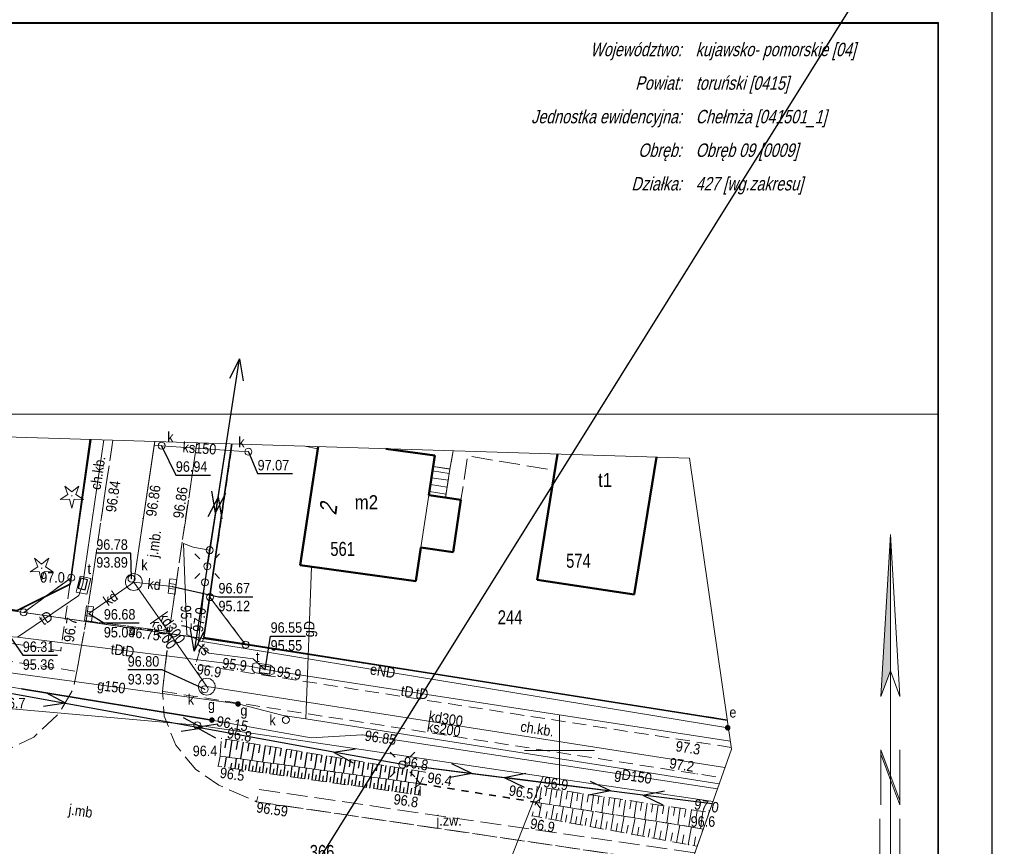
# Model space of a CAD drawing. Header units: metres. Extents: x 6539540 to 6543249, y 5894370 to 5895874.
# Tile 80 of 91: x 6542276 to 6542347, y 5895242 to 5895301. Entities that reach past the tile are written whole.
import ezdxf
from ezdxf.enums import TextEntityAlignment as Align

# ---------------------------------------------------------------- set-up
doc = ezdxf.new("R2010")
doc.units = ezdxf.units.M
for name, pattern in [('1.0_0.5', [1.5, 1, -0.5]), ('1.5_0.5', [2, 1.5, -0.5]), ('219-500', [0]), ('egug-500', [1, 0.5, -0.5]), ('otkz_500', [1, 0.5, -0.5]), ('suep_nn_500', [0]), ('supp_500', [1, 0.5, -0.5])]:
    doc.linetypes.add(name, pattern=pattern)
for name, color, linetype in [('000 Inne (niezydentyfikowane)', 7, 'Continuous'), ('202-punkt graniczny', 7, 'Continuous'), ('203-punkt graniczny', 7, 'Continuous'), ('211-numer działki ewidencyjnej', 7, 'Continuous'), ('218-kontur użytku gruntowego', 7, 'Continuous'), ('219-działka ewidencyjna', 7, 'Continuous'), ('238-Punkt adresowy budynku', 7, 'Continuous'), ('312-budynek ewidencyjny', 7, 'Continuous'), ('312-oznaczenie budynku ewidencyjnego', 7, 'Continuous'), ('312-oznaczenie budynku ewidencyjnego-Atr117', 7, 'Continuous'), ('352-schody', 7, 'Continuous'), ('chodnik', 7, 'Continuous'), ('chodnik-Atr17', 7, 'Continuous'), ('drzewo iglaste', 7, 'Continuous'), ('elektroenergetyczne urządzenie techniczne', 7, 'Continuous'), ('elektroenergetyczne urządzenie techniczne-Atr17', 7, 'Continuous'), ('inny rodzaj bloku', 7, 'Continuous'), ('jezdnia', 7, 'Continuous'), ('jezdnia-Atr17', 7, 'Continuous'), ('komora podziemna', 7, 'Continuous'), ('kratka ściekowa', 7, 'Continuous'), ('latarnia', 7, 'Continuous'), ('obszar utwardzony', 7, 'Continuous'), ('obudowa ochronna przewodu', 7, 'Continuous'), ('ogrodzenie trwałe', 7, 'Continuous'), ('pikieta naturalna', 7, 'Continuous'), ('pikieta naturalna-Atr2', 7, 'Continuous'), ('pikieta sztuczna', 7, 'Continuous'), ('pikieta sztuczna-Atr2', 7, 'Continuous'), ('przepust', 7, 'Continuous'), ('przewód elektroenergetyczny niskiego napięcia', 7, 'Continuous'), ('przewód elektroenergetyczny podziemny', 7, 'Continuous'), ('przewód elektroenergetyczny podziemny-Atr1', 7, 'Continuous'), ('przewód gazowy', 7, 'Continuous'), ('przewód gazowy-Atr1', 7, 'Continuous'), ('przewód kanalizacyjny', 7, 'Continuous'), ('przewód kanalizacyjny-Atr1', 7, 'Continuous'), ('przewód telekomunikacyjny podziemny', 7, 'Continuous'), ('przewód telekomunikacyjny podziemny-Atr1', 7, 'Continuous'), ('przewód wodociągowy', 7, 'Continuous'), ('Ramki i opis wydruku', 7, 'Continuous'), ('rzędna', 7, 'Continuous'), ('rzędna-Atr2', 7, 'Continuous'), ('rzędna-Atr3', 7, 'Continuous'), ('skarpa nieumocniona', 7, 'Continuous'), ('studnia kanalizacyjna', 7, 'Continuous'), ('studnia kanalizacyjna-Atr17', 7, 'Continuous'), ('słup przewodów napowietrznych', 7, 'Continuous'), ('Wstawianie ramki sekcyjnej z opisem', 7, 'Continuous'), ('właz do komory lub kanału - okrągły', 7, 'Continuous'), ('właz do komory lub kanału - okrągły-Atr17', 7, 'Continuous'), ('właz do komory lub kanału - prostokątny', 7, 'Continuous'), ('właz do komory lub kanału - prostokątny-Atr17', 7, 'Continuous'), ('zasuwa lub zawór', 7, 'Continuous'), ('zasuwa lub zawór-Atr17', 7, 'Continuous'), ('Znak północy', 7, 'Continuous')]:
    doc.layers.add(name, color=color, linetype=linetype)
doc.layers.add('_dr opis', color=7, linetype='Continuous', lineweight=25)
doc.layers.add('D-OPIS', color=4, linetype='Continuous', lineweight=20)
doc.linetypes.add('902-500', pattern='A,3.75,0,[1,ksztalty.shx,S=0.5,R=0,X=0,Y=0],3.75', length=7.5)

# ---------------------------------------------------------------- blocks, each defined once
blk = doc.blocks.new('203')
at = {"linetype": 'Continuous', "lineweight": 0}
h = blk.add_hatch(color=0, dxfattribs=at)
edge = h.paths.add_edge_path()
edge.add_arc((0, 0), 0.045, 0, 360)
blk = doc.blocks.new('202')
at = {"color": 0, "linetype": 'Continuous', "lineweight": 0}
blk.add_circle((0, 0), 0.25, dxfattribs=at)
blk = doc.blocks.new('SM05')
at = {"color": 0, "linetype": 'Continuous', "lineweight": 13}
blk.add_circle((0, 0), 0.25, dxfattribs=at)
blk = doc.blocks.new('US22')
at = {"color": 0, "linetype": 'Continuous', "lineweight": 13}
blk.add_circle((0, 0), 0.25, dxfattribs=at)
blk = doc.blocks.new('SUPWP')
at = {"color": 0, "linetype": 'Continuous'}
blk.add_lwpolyline([(-0.375, -0.25), (0.375, -0.25), (0.375, 0.25), (-0.375, 0.25)], close=True, dxfattribs=at)
blk = doc.blocks.new('SUEP1')
at = {"color": 0, "linetype": 'Continuous'}
for p, q in [((0, 0), (5, 0)), ((5, 0), (3.5, 0.5)), ((5, 0), (3.5, -0.5)), ((5, 0), (15, 0)), ((15, 0), (13.5, 0.5)), ((15, 0), (13.5, -0.5))]:
    blk.add_line(p, q, dxfattribs=at)
blk = doc.blocks.new('PW01')
at = {"linetype": 'Continuous', "lineweight": 13}
h = blk.add_hatch(color=0, dxfattribs=at)
edge = h.paths.add_edge_path()
edge.add_arc((0, 0), 0.045, 0, 360)
blk = doc.blocks.new('SM01')
at = {"color": 0, "linetype": 'Continuous', "lineweight": 13}
for p, q in [((-0.53, 0.531), (-0.883, 0.884)), ((0.531, 0.531), (0.884, 0.884)), ((-0.53, -0.53), (-0.883, -0.883)), ((0.531, -0.53), (0.884, -0.883))]:
    blk.add_line(p, q, dxfattribs=at)
blk.add_circle((0, 0), 0.25, dxfattribs=at)
blk = doc.blocks.new('US25')
at = {"linetype": 'Continuous', "lineweight": 0}
h = blk.add_hatch(color=0, dxfattribs=at)
edge = h.paths.add_edge_path()
edge.add_arc((0, 0), 0.2, 0, 360)
blk = doc.blocks.new('US05')
at = {"color": 0, "linetype": 'Continuous', "lineweight": 13}
for p, q in [((-0.525, -0.25), (-0.525, 0.25)), ((-0.525, 0.25), (-0.175, 0.25)), ((-0.175, -0.25), (-0.175, 0.25)), ((-0.175, 0.25), (0.175, 0.25)), ((0.175, -0.25), (0.175, 0.25)), ((0.175, 0.25), (0.525, 0.25)), ((0.525, -0.25), (0.525, 0.25)), ((-0.525, -0.25), (-0.175, -0.25)), ((-0.175, -0.25), (0.175, -0.25)), ((0.175, -0.25), (0.525, -0.25))]:
    blk.add_line(p, q, dxfattribs=at)
blk = doc.blocks.new('US15')
at = {"color": 0, "linetype": 'Continuous', "lineweight": 13}
blk.add_circle((0, 0), 0.25, dxfattribs=at)
blk = doc.blocks.new('IB05')
at = {"color": 0, "linetype": 'Continuous', "lineweight": 13}
for q in [(0.354, 0.354), (0.354, -0.354)]:
    blk.add_line((0, 0), q, dxfattribs=at)
blk = doc.blocks.new('OP011')
at = {"linetype": 'Continuous', "lineweight": 13}
h = blk.add_hatch(color=0, dxfattribs=at)
edge = h.paths.add_edge_path()
edge.add_arc((0, 0), 0.05, 0, 360)
at = {"color": 0, "linetype": 'Continuous', "lineweight": 13}
for p, q in [((-0.283, 0.093), (-0.512, 0.706)), ((-0.512, 0.706), (0, 0.299)), ((0, 0.299), (0.512, 0.706)), ((0.512, 0.706), (0.283, 0.093)), ((-0.828, -0.268), (-0.283, 0.093)), ((0.283, 0.093), (0.828, -0.268)), ((-0.175, -0.24), (-0.828, -0.268)), ((0, -0.87), (-0.175, -0.24)), ((0.175, -0.24), (0, -0.87)), ((0.828, -0.268), (0.175, -0.24))]:
    blk.add_line(p, q, dxfattribs=at)
blk = doc.blocks.new('W_POL')
at = {"color": 0, "linetype": 'Continuous', "lineweight": 0}
for p, q in [((0, 13.393), (-0.67, 1.818)), ((0, 13.393), (0, -3.92)), ((0, 13.393), (0.668, 1.818)), ((-0.67, 1.818), (0, 3.636)), ((0.668, 1.818), (0, 3.636)), ((-0.67, -2.007), (-0.67, -5.929)), ((-0.67, -2.007), (0.669, -5.621)), ((0.669, -2.007), (0.669, -5.929)), ((-0.67, -2.314), (0.67, -5.929)), ((0, -3.92), (0, -4.59)), ((0, -4.59), (0, -10.676)), ((-0.755, -6.94), (-0.755, -13.393)), ((0.671, -6.94), (0.671, -13.393))]:
    blk.add_line(p, q, dxfattribs=at)
at = {"color": 0, "linetype": 'Continuous', "lineweight": 0, "extrusion": (0, 0, -1)}
for points in [[(0, 13.393), (0, 3.636), (0.67, 1.818)], [(0, -3.814), (0, -4.122), (0.67, -2.007), (0.67, -2.314)]]:
    blk.add_solid(points, dxfattribs=at)
blk = doc.blocks.new('NOWA MAPA')
at = {"layer": '000 Inne (niezydentyfikowane)', "color": 7, "linetype": 'Continuous', "lineweight": 13}
for p, q in [((176.55, 237.31), (176.39, 236.21)), ((176.92, 237.26), (176.84, 236.71)), ((177.29, 237.2), (177.12, 236.1)), ((177.66, 237.15), (177.58, 236.59)), ((178.03, 237.09), (177.87, 235.98)), ((178.4, 237.04), (178.32, 236.48)), ((178.78, 236.98), (178.61, 235.86)), ((179.15, 236.92), (179.07, 236.36)), ((179.53, 236.87), (179.36, 235.74)), ((179.9, 236.81), (179.82, 236.25)), ((180.28, 236.76), (180.11, 235.62)), ((180.66, 236.7), (180.58, 236.13)), ((176.36, 235.19), (176.55, 236.19)), ((177.23, 235.03), (177.42, 236.05)), ((181.04, 236.64), (180.87, 235.5)), ((181.42, 236.59), (181.34, 236.01)), ((181.8, 236.53), (181.63, 235.38)), ((182.19, 236.47), (182.1, 235.9)), ((182.57, 236.41), (182.4, 235.26)), ((182.96, 236.36), (182.87, 235.78)), ((183.34, 236.3), (183.17, 235.14)), ((183.73, 236.24), (183.64, 235.66)), ((184.12, 236.18), (183.95, 235.02)), ((184.51, 236.12), (184.42, 235.54)), ((184.9, 236.07), (184.73, 234.89)), ((185.29, 236.01), (185.2, 235.42)), ((176.86, 235.1), (176.95, 235.6)), ((177.58, 234.97), (177.68, 235.48)), ((177.93, 234.9), (178.12, 235.94)), ((178.27, 234.84), (178.37, 235.36)), ((178.62, 234.77), (178.81, 235.83)), ((179.32, 234.65), (179.52, 235.72)), ((180.04, 234.51), (180.24, 235.6)), ((180.77, 234.38), (180.97, 235.49)), ((181.51, 234.24), (181.71, 235.37)), ((185.69, 235.95), (185.51, 234.77)), ((186.08, 235.89), (185.99, 235.3)), ((186.48, 235.83), (186.3, 234.65)), ((186.87, 235.77), (186.78, 235.18)), ((187.27, 235.71), (187.1, 234.52)), ((187.68, 235.65), (187.59, 235.05)), ((188.1, 235.6), (187.92, 234.36)), ((188.52, 235.54), (188.501, 235.401)), ((178.97, 234.71), (179.07, 235.24)), ((179.68, 234.58), (179.78, 235.12)), ((180.4, 234.45), (180.5, 235)), ((181.14, 234.31), (181.24, 234.87)), ((181.88, 234.18), (181.99, 234.74)), ((182.26, 234.11), (182.47, 235.25)), ((182.64, 234.04), (182.75, 234.61)), ((183.02, 233.97), (183.24, 235.13)), ((183.8, 233.82), (184.02, 235.01)), ((184.59, 233.68), (184.81, 234.88)), ((185.39, 233.53), (185.62, 234.75)), ((186.21, 233.38), (186.44, 234.62)), ((183.41, 233.89), (183.52, 234.48)), ((184.19, 233.75), (184.3, 234.35)), ((184.99, 233.6), (185.1, 234.21)), ((185.8, 233.46), (185.91, 234.07)), ((186.62, 233.3), (186.74, 233.93)), ((187.04, 233.23), (187.27, 234.49)), ((188.047, 234.119), (188.08, 234.32)), ((187.46, 233.16), (187.56, 233.78))]:
    blk.add_line(p, q, dxfattribs=at)
at = {"layer": '000 Inne (niezydentyfikowane)', "color": 7, "linetype": 'Continuous', "lineweight": 25, "flags": 128}
for points in [[(153.99, 240.76), (153.89, 240.14)], [(154.4, 240.7), (154.2, 239.46)], [(154.81, 240.63), (154.71, 240.02)], [(155.21, 240.56), (155.01, 239.35)], [(155.61, 240.5), (155.51, 239.9)], [(156.01, 240.43), (155.81, 239.24)], [(156.4, 240.37), (156.3, 239.78)], [(156.79, 240.3), (156.59, 239.13)], [(157.17, 240.24), (157.07, 239.66)], [(153.9, 238.76), (154.01, 239.49)], [(157.55, 240.17), (157.36, 239.03)], [(157.93, 240.11), (157.84, 239.54)], [(158.3, 240.05), (158.12, 238.92)], [(158.67, 239.99), (158.58, 239.43)], [(159.04, 239.93), (158.86, 238.82)], [(159.41, 239.87), (159.32, 239.32)], [(159.77, 239.81), (159.59, 238.72)], [(160.12, 239.75), (160.04, 239.21)], [(160.48, 239.69), (160.3, 238.62)], [(160.83, 239.63), (160.74, 239.1)], [(161.18, 239.57), (161, 238.52)], [(161.52, 239.51), (161.44, 239)], [(154.33, 238.7), (154.39, 239.06)], [(154.63, 238.66), (154.73, 239.39)], [(154.88, 238.62), (154.93, 238.99)], [(155.13, 238.58), (155.23, 239.32)], [(155.38, 238.55), (155.43, 238.92)], [(155.62, 238.51), (155.73, 239.25)], [(155.87, 238.48), (155.93, 238.85)], [(156.12, 238.44), (156.23, 239.18)], [(156.62, 238.37), (156.72, 239.11)], [(157.11, 238.3), (157.22, 239.05)], [(157.61, 238.23), (157.72, 238.98)], [(158.11, 238.15), (158.22, 238.91)], [(158.62, 238.08), (158.72, 238.84)], [(161.86, 239.46), (161.69, 238.43)], [(162.2, 239.4), (162.12, 238.89)], [(162.54, 239.35), (162.37, 238.34)], [(162.87, 239.29), (162.79, 238.79)], [(163.2, 239.24), (163.04, 238.24)], [(163.53, 239.18), (163.44, 238.69)], [(163.85, 239.13), (163.69, 238.15)], [(164.17, 239.07), (164.09, 238.59)], [(164.49, 239.02), (164.33, 238.07)], [(164.8, 238.97), (164.72, 238.5)], [(165.11, 238.92), (164.96, 237.98)], [(165.42, 238.87), (165.34, 238.4)], [(165.73, 238.82), (165.58, 237.89)], [(156.37, 238.4), (156.42, 238.78)], [(156.86, 238.33), (156.92, 238.71)], [(157.36, 238.26), (157.42, 238.64)], [(157.86, 238.19), (157.92, 238.57)], [(158.36, 238.12), (158.42, 238.5)], [(158.87, 238.04), (158.92, 238.42)], [(159.12, 238.01), (159.23, 238.77)], [(159.37, 237.97), (159.43, 238.35)], [(159.63, 237.94), (159.74, 238.7)], [(159.88, 237.9), (159.94, 238.28)], [(160.14, 237.86), (160.25, 238.63)], [(160.39, 237.83), (160.45, 238.21)], [(160.65, 237.79), (160.76, 238.56)], [(160.9, 237.75), (160.96, 238.14)], [(161.16, 237.72), (161.27, 238.49)], [(161.68, 237.64), (161.79, 238.42)], [(162.19, 237.57), (162.31, 238.35)], [(162.71, 237.49), (162.83, 238.27)], [(163.23, 237.42), (163.35, 238.2)], [(163.76, 237.34), (163.87, 238.13)], [(166.03, 238.77), (165.96, 238.31)], [(166.33, 238.72), (166.18, 237.81)], [(166.63, 238.67), (166.56, 238.22)], [(166.94, 238.61), (166.79, 237.73)], [(167.27, 238.56), (167.2, 238.12)], [(167.74, 238.48), (167.59, 237.62)], [(161.42, 237.68), (161.47, 238.07)], [(161.93, 237.6), (161.99, 237.99)], [(162.45, 237.53), (162.51, 237.92)], [(162.97, 237.45), (163.03, 237.85)], [(163.5, 237.38), (163.55, 237.77)], [(164.02, 237.3), (164.08, 237.7)], [(164.28, 237.27), (164.4, 238.06)], [(164.55, 237.23), (164.6, 237.62)], [(164.81, 237.19), (164.92, 237.98)], [(165.08, 237.15), (165.13, 237.55)], [(165.34, 237.11), (165.45, 237.91)], [(165.61, 237.08), (165.66, 237.48)], [(165.87, 237.04), (165.99, 237.84)], [(166.14, 237), (166.2, 237.4)], [(166.41, 236.96), (166.52, 237.76)], [(166.94, 236.88), (167.06, 237.69)], [(167.48, 236.81), (167.6, 237.62)], [(166.67, 236.92), (166.73, 237.32)], [(167.21, 236.84), (167.27, 237.25)], [(167.75, 236.77), (167.81, 237.15)]]:
    blk.add_lwpolyline(points, dxfattribs=at)
at = {"layer": '218-kontur użytku gruntowego', "color": 3, "linetype": 'egug-500', "lineweight": 18, "flags": 128}
for points in [[(142.91, 252.31), (144.342, 262.191)], [(144.342, 262.191), (142.91, 252.31)], [(154.427, 261.878), (152.83, 250.92)], [(152.83, 250.92), (154.427, 261.878)], [(121.73, 252.42), (139.51, 249.83)], [(139.51, 249.83), (121.73, 252.42)], [(139.51, 249.83), (142.91, 252.31)], [(142.91, 252.31), (139.51, 249.83)], [(152.83, 250.92), (155.38, 247.52)], [(155.38, 247.52), (152.83, 250.92)], [(139.51, 249.83), (155.38, 247.52)], [(155.38, 247.52), (139.51, 249.83)], [(155.38, 247.52), (189.836, 242.148)], [(189.836, 242.148), (155.38, 247.52)]]:
    blk.add_lwpolyline(points, dxfattribs=at)
at = {"layer": '219-działka ewidencyjna', "color": 7, "linetype": '219-500', "lineweight": 18, "flags": 128}
for points in [[(144.342, 262.191), (142.91, 252.31)], [(154.427, 261.878), (152.83, 250.92)], [(139.51, 249.83), (121.73, 252.42)], [(142.91, 252.31), (139.51, 249.83)], [(155.38, 247.52), (152.83, 250.92)], [(155.38, 247.52), (139.51, 249.83)], [(189.836, 242.148), (155.38, 247.52)], [(151.92, 241.76), (135.94, 243.17)], [(176.66, 238.1), (151.92, 241.76)], [(176.66, 238.1), (171.59, 225.2)], [(188.82, 236.306), (176.66, 238.1)]]:
    blk.add_lwpolyline(points, dxfattribs=at)
at = {"layer": '312-budynek ewidencyjny', "color": 7, "linetype": 'Continuous', "lineweight": 50, "flags": 128}
for points in [[(159.29, 253.21), (160.563, 261.687)], [(165.424, 261.536), (168.92, 261.05)], [(168.92, 261.05), (168.49, 258.22)], [(176.23, 252.16), (177.705, 261.154)], [(184.765, 260.934), (183.17, 251.11)], [(168.49, 258.22), (170.79, 257.87)], [(170.79, 257.87), (170.23, 254.13)], [(167.92, 254.48), (167.56, 252.06)], [(170.23, 254.13), (167.92, 254.48)], [(167.56, 252.06), (159.29, 253.21)], [(183.17, 251.11), (176.23, 252.16)]]:
    blk.add_lwpolyline(points, dxfattribs=at)
at = {"layer": '352-schody', "color": 7, "linetype": 'Continuous', "lineweight": 18, "flags": 128}
blk.add_lwpolyline([(168.8, 260.25), (170, 260.08), (169.68, 258.04), (168.49, 258.22)], close=True, dxfattribs=at)
blk.add_lwpolyline([(168.8, 260.25), (170, 260.08), (169.68, 258.04), (168.49, 258.22)], close=True, dxfattribs=at)
for points in [[(169.951, 259.769), (168.755, 259.956)], [(169.874, 259.275), (168.68, 259.462)], [(169.796, 258.781), (168.604, 258.968)], [(169.719, 258.287), (168.529, 258.474)]]:
    blk.add_lwpolyline(points, dxfattribs=at)
at = {"layer": 'chodnik', "color": 7, "linetype": '1.0_0.5', "lineweight": 18, "flags": 128}
for points in [[(116.95, 249.451), (143.3, 245.62), (143.97, 249.23), (145.11, 256.93), (145.883, 262.143)], [(144.271, 262.194), (142.82, 251.85), (142.16, 247.08), (117.53, 250.71), (117.683, 252.158)], [(151.895, 261.956), (151.07, 256.38), (149.91, 248.46), (149.43, 244.18), (187.69, 238.28), (189.423, 238.01)], [(190.121, 240.169), (187.97, 240.51), (151.8, 246.1), (152.39, 248.03), (154.386, 261.879)], [(160.407, 261.692), (160.56, 261.67), (160.563, 261.687)], [(165.424, 261.536), (168.92, 261.05), (168.82, 260.25), (170, 260.08), (170.222, 261.386)]]:
    blk.add_lwpolyline(points, dxfattribs=at)
at = {"layer": 'inny rodzaj bloku', "color": 7, "linetype": 'Continuous', "lineweight": 18, "flags": 128}
blk.add_lwpolyline([(167.92, 254.48), (168.49, 258.22), (170.79, 257.87), (170.23, 254.13)], close=True, dxfattribs=at)
at = {"layer": 'jezdnia', "color": 7, "linetype": '1.5_0.5', "lineweight": 18, "flags": 128}
for points in [[(145.883, 262.143), (145.11, 256.93), (143.97, 249.23), (147, 248.84), (149.91, 248.46), (151.07, 256.38)], [(151.07, 256.38), (151.895, 261.956)], [(187.204, 231.733), (156.17, 236.29), (153.47, 237.47), (151.81, 238.6), (150.38, 240.34), (149.56, 242.42), (149.43, 244.18), (149.91, 248.46), (143.97, 249.23), (143.3, 245.62), (143.07, 244.38), (142.02, 242.6), (140.22, 240.9), (137.95, 239.84), (133.95, 239.55), (115.026, 242.345)], [(187.521, 232.631), (156.35, 237.16), (156.17, 236.29), (187.204, 231.733)]]:
    blk.add_lwpolyline(points, dxfattribs=at)
at = {"layer": 'komora podziemna', "color": 30, "linetype": 'Continuous', "lineweight": 18, "flags": 128}
for points in [[(143.27, 251.28), (143.55, 252.41), (144.3, 252.26), (144.02, 251.13)], [(155.9, 246.15), (156.1, 246.23), (157.16, 246.06), (157.46, 245.82), (157.42, 245.47), (157.08, 245.31), (156.02, 245.53), (155.85, 245.75)]]:
    blk.add_lwpolyline(points, close=True, dxfattribs=at)
at = {"layer": 'komora podziemna', "color": 34, "linetype": 'Continuous', "lineweight": 18, "flags": 128}
for points in [[(146.86, 251.7), (146.81, 251.81), (146.78, 251.94), (146.78, 252.06), (146.81, 252.19), (146.86, 252.3), (146.93, 252.4), (147.03, 252.49), (147.14, 252.55), (147.26, 252.59), (147.38, 252.6), (147.5, 252.59), (147.62, 252.55), (147.73, 252.49), (147.83, 252.4), (147.9, 252.3), (147.95, 252.19), (147.98, 252.06), (147.98, 251.94), (147.95, 251.81), (147.9, 251.7), (147.83, 251.6), (147.73, 251.51), (147.62, 251.45), (147.5, 251.41), (147.38, 251.4), (147.26, 251.41), (147.14, 251.45), (147.03, 251.51), (146.93, 251.6)], [(152.08, 244.22), (152.03, 244.33), (152, 244.46), (152, 244.58), (152.03, 244.71), (152.08, 244.82), (152.15, 244.92), (152.25, 245.01), (152.36, 245.07), (152.48, 245.11), (152.6, 245.12), (152.72, 245.11), (152.84, 245.07), (152.95, 245.01), (153.05, 244.92), (153.12, 244.82), (153.17, 244.71), (153.2, 244.58), (153.2, 244.46), (153.17, 244.33), (153.12, 244.22), (153.05, 244.12), (152.95, 244.03), (152.84, 243.97), (152.72, 243.93), (152.6, 243.92), (152.48, 243.93), (152.36, 243.97), (152.25, 244.03), (152.15, 244.12)]]:
    blk.add_lwpolyline(points, close=True, dxfattribs=at)
at = {"layer": 'obszar utwardzony', "color": 7, "linetype": '1.5_0.5', "lineweight": 18, "flags": 128}
blk.add_lwpolyline([(170.222, 261.386), (170, 260.08), (169.68, 258.03), (170.79, 257.87), (171.27, 261.02), (177.51, 259.98), (177.703, 261.154)], dxfattribs=at)
at = {"layer": 'obudowa ochronna przewodu', "color": 7, "linetype": 'Continuous', "lineweight": 35, "flags": 128}
blk.add_lwpolyline([(139.36, 244.37), (152.97, 242.13)], dxfattribs=at)
at = {"layer": 'ogrodzenie trwałe', "color": 7, "linetype": '902-500', "lineweight": 35, "flags": 128}
for points in [[(117.901, 252.964), (121.69, 252.49), (139.03, 249.97), (142.82, 251.85), (144.271, 262.194)], [(154.386, 261.879), (152.39, 248.03)], [(152.39, 248.03), (189.84, 242.124)]]:
    blk.add_lwpolyline(points, dxfattribs=at)
at = {"layer": 'przepust', "color": 7, "linetype": 'otkz_500', "lineweight": 35, "flags": 128}
blk.add_lwpolyline([(167.86, 237.58), (176.15, 236.25)], dxfattribs=at)
at = {"layer": 'przewód elektroenergetyczny niskiego napięcia', "color": 1, "linetype": 'suep_nn_500', "lineweight": 18, "flags": 128}
for points in [[(152.64, 253.13), (154.001, 261.891)], [(166.6, 238.95), (137.57, 244.22)], [(188.759, 236.133), (166.6, 238.95)]]:
    blk.add_lwpolyline(points, dxfattribs=at)
at = {"layer": 'przewód elektroenergetyczny podziemny', "color": 1, "linetype": 'Continuous', "lineweight": 18, "flags": 128}
blk.add_lwpolyline([(189.919, 241.572), (189.87, 241.58), (152.16, 247.78), (151.18, 248.25), (150.93, 254.76), (151.64, 254.49), (152.81, 254.28), (152.64, 253.13)], dxfattribs=at)
at = {"layer": 'przewód gazowy', "color": 40, "linetype": 'Continuous', "lineweight": 18, "flags": 128}
for points in [[(159.68, 242.21), (160.09, 253.09)], [(116.582, 248.093), (120.55, 247.46), (139.36, 244.37), (152.97, 242.13), (160.07, 240.87), (163.72, 241.07), (189.144, 237.222)], [(189.264, 237.562), (159.68, 242.21), (158.07, 242.46), (154.84, 243.28), (138.4, 245.54), (136.71, 245.78)]]:
    blk.add_lwpolyline(points, dxfattribs=at)
at = {"layer": 'przewód kanalizacyjny', "color": 34, "linetype": 'Continuous', "lineweight": 18, "flags": 128}
for points in [[(148.889, 262.05), (148.85, 261.79), (147.38, 252), (152.6, 244.52), (189.676, 238.727)], [(148.893, 262.05), (147.38, 252), (152.6, 244.52), (189.676, 238.727)], [(155.58, 261.32), (149.37, 261.75), (148.85, 261.79)], [(144.17, 249.74), (147.38, 252)], [(147.38, 252), (150.15, 251.69)]]:
    blk.add_lwpolyline(points, dxfattribs=at)
at = {"layer": 'przewód telekomunikacyjny podziemny', "color": 30, "linetype": 'Continuous', "lineweight": 18, "flags": 128}
for points in [[(138.38, 248.1), (139.07, 248.05), (143.45, 251.04), (143.74, 251.86), (145.229, 262.164)], [(156.77, 245.73), (155.93, 246.5), (152.75, 246.92), (151.99, 247.54), (152.47, 251.98)], [(138.38, 248.1), (139.07, 248.05), (155.8, 245.96), (156.66, 245.77), (157.37, 245.66), (190.056, 240.623)], [(138.38, 248.1), (139.07, 248.05), (155.8, 245.96), (156.66, 245.77), (157.37, 245.66), (190.056, 240.623)]]:
    blk.add_lwpolyline(points, dxfattribs=at)
at = {"layer": 'przewód wodociągowy', "color": 5, "linetype": 'Continuous', "lineweight": 18, "flags": 128}
blk.add_lwpolyline([(160.54, 261.52), (159.608, 261.716)], dxfattribs=at)
at = {"layer": 'Ramki i opis wydruku', "color": 7, "linetype": 'Continuous', "lineweight": 13, "flags": 128}
for points in [[(-0.05, 264), (204.95, 264), (204.95, 292), (-0.05, 292)], [(0, 0.05), (204.9, 0.05), (204.9, 291.95), (0, 291.95)], [(-0.05, 0), (204.95, 0), (204.95, 264), (-0.05, 264)], [(187.14, 260.86), (190.14, 240.04), (107.02, 4.87), (25.14, 32.46), (88.95, 146.05), (120.6, 262.93)]]:
    blk.add_lwpolyline(points, close=True, dxfattribs=at)
at = {"layer": 'rzędna-Atr2', "color": 7, "flags": 128}
for points in [[(149.37, 261.75), (150.39, 259.65), (152.863, 259.65)], [(155.58, 261.32), (156.24, 259.75), (158.745, 259.75)], [(147.22, 252.24), (147.17, 254.07), (144.697, 254.07)], [(150.15, 251.69), (153.44, 250.95), (155.887, 250.95)], [(144.17, 249.74), (145.24, 249.08), (147.772, 249.08)], [(138.49, 248.15), (139.44, 246.77), (141.913, 246.77)], [(156.77, 245.73), (157.17, 248.14), (159.675, 248.14)], [(152.45, 244.33), (149.42, 245.72), (146.947, 245.72)]]:
    blk.add_lwpolyline(points, dxfattribs=at)
at = {"layer": 'skarpa nieumocniona', "color": 7, "linetype": '1.0_0.5', "lineweight": 18, "flags": 128}
for points in [[(168.23, 238.4), (153.66, 240.82), (153.56, 239.55), (167.86, 237.58)], [(168.23, 238.4), (153.66, 240.82), (153.56, 239.55), (167.86, 237.58)], [(153.56, 239.55), (153.41, 238.83), (167.87, 236.75), (167.86, 237.58)], [(153.56, 239.55), (153.41, 238.83), (167.87, 236.75), (167.86, 237.58)], [(187.29, 235.71), (188.55, 235.53), (188.12, 234.32), (187.22, 234.5), (176.15, 236.25), (176.23, 237.36)], [(187.29, 235.71), (188.55, 235.53), (188.12, 234.32), (187.22, 234.5), (176.15, 236.25), (176.23, 237.36)], [(187.22, 234.5), (188.12, 234.32), (187.69, 233.12), (187.08, 233.22), (175.87, 235.28), (176.15, 236.25)], [(187.22, 234.5), (188.12, 234.32), (187.69, 233.12), (187.08, 233.22), (175.87, 235.28), (176.15, 236.25)]]:
    blk.add_lwpolyline(points, close=True, dxfattribs=at)
at = {"layer": 'słup przewodów napowietrznych', "color": 7, "linetype": 'supp_500', "lineweight": 18, "flags": 128}
blk.add_lwpolyline([(152.81, 254.28), (152.47, 251.98)], dxfattribs=at)
at = {"layer": 'Wstawianie ramki sekcyjnej z opisem', "color": 7, "linetype": 'Continuous', "lineweight": 13, "flags": 128}
for points in [[(177.83, 237.46), (177.83, 242.46)], [(175.33, 239.96), (180.33, 239.96)]]:
    blk.add_lwpolyline(points, dxfattribs=at)
at = {"layer": '202-punkt graniczny', "color": 7, "linetype": 'Continuous', "lineweight": 18}
for p in [(142.91, 252.31), (152.83, 250.92), (139.51, 249.83), (155.38, 247.52), (151.92, 241.76)]:
    blk.add_blockref('202', p, dxfattribs=at)
at = {"layer": '203-punkt graniczny', "color": 7, "linetype": 'Continuous', "lineweight": 18}
blk.add_blockref('203', (176.66, 238.1), dxfattribs=at)
at = {"layer": 'drzewo iglaste', "color": 94, "linetype": 'Continuous', "lineweight": 18}
for p in [(142.95, 258.16), (140.79, 252.99)]:
    blk.add_blockref('OP011', p, dxfattribs=at)
at = {"layer": 'elektroenergetyczne urządzenie techniczne', "color": 1, "linetype": 'Continuous', "lineweight": 18, "rotation": 350.575}
blk.add_blockref('US25', (189.87, 241.58), dxfattribs=at)
at = {"layer": 'kratka ściekowa', "color": 34, "linetype": 'Continuous', "lineweight": 18}
for p, rotation in [((150.15, 251.69), 83.271), ((144.17, 249.74), 82.24600000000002)]:
    blk.add_blockref('US05', p, dxfattribs=dict(at, rotation=rotation))
at = {"layer": 'latarnia', "color": 7, "linetype": 'Continuous', "lineweight": 18}
for p in [(152.64, 253.13), (166.6, 238.95)]:
    blk.add_blockref('SM01', p, dxfattribs=at)
at = {"layer": 'pikieta naturalna', "color": 7, "linetype": 'Continuous', "lineweight": 13}
for p in [(142.82, 251.85), (152.39, 248.03), (142.16, 247.08), (151.8, 246.1), (153.66, 240.82), (187.97, 240.51), (153.56, 239.55), (153.41, 238.83), (168.23, 238.4), (187.69, 238.28), (167.86, 237.58), (176.23, 237.36), (167.87, 236.75), (176.15, 236.25), (175.87, 235.28), (187.29, 235.71), (187.22, 234.5), (187.08, 233.22)]:
    blk.add_blockref('PW01', p, dxfattribs=at)
at = {"layer": 'pikieta sztuczna', "color": 7, "linetype": 'Continuous', "lineweight": 13}
for p in [(145.11, 256.93), (148.03, 256.55), (151.07, 256.38), (147, 248.84), (156.17, 236.29)]:
    blk.add_blockref('PW01', p, dxfattribs=at)
at = {"layer": 'przepust', "color": 7, "linetype": 'Continuous', "lineweight": 35}
for p, rotation in [((167.86, 237.58), 170.885), ((176.15, 236.25), 350.885)]:
    blk.add_blockref('IB05', p, dxfattribs=dict(at, rotation=rotation))
at = {"layer": 'przewód elektroenergetyczny niskiego napięcia', "color": 1, "linetype": 'Continuous', "lineweight": 18}
for p, rotation in [((152.64, 253.13), 81.17), ((154.001, 261.891), 261.17), ((137.57, 244.22), 349.711), ((166.6, 238.95), 169.711), ((166.6, 238.95), 352.7550000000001), ((188.759, 236.133), 172.755)]:
    blk.add_blockref('SUEP1', p, dxfattribs=dict(at, rotation=rotation))
at = {"layer": 'rzędna', "color": 34, "linetype": 'Continuous', "lineweight": 18}
for p in [(149.37, 261.75), (155.58, 261.32), (147.22, 252.24), (152.45, 244.33)]:
    blk.add_blockref('PW01', p, dxfattribs=at)
for p, rotation in [((150.15, 251.69), 83.271), ((144.17, 249.74), 82.24600000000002)]:
    blk.add_blockref('PW01', p, dxfattribs=dict(at, rotation=rotation))
at = {"layer": 'rzędna', "color": 1, "linetype": 'Continuous', "lineweight": 18, "rotation": 273.005}
blk.add_blockref('PW01', (151.18, 248.25), dxfattribs=at)
at = {"layer": 'rzędna', "color": 30, "linetype": 'Continuous', "lineweight": 18, "rotation": 352.3460000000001}
for p in [(155.8, 245.96), (157.37, 245.66)]:
    blk.add_blockref('PW01', p, dxfattribs=at)
at = {"layer": 'rzędna', "color": 30, "linetype": 'Continuous', "lineweight": 18}
blk.add_blockref('PW01', (156.77, 245.73), dxfattribs=at)
at = {"layer": 'rzędna', "color": 40, "linetype": 'Continuous', "lineweight": 18}
for p, rotation in [((152.97, 242.13), 351.291), ((163.72, 241.07), 352.1780000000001)]:
    blk.add_blockref('PW01', p, dxfattribs=dict(at, rotation=rotation))
at = {"layer": 'studnia kanalizacyjna', "color": 34, "linetype": 'Continuous', "lineweight": 18}
for p in [(149.37, 261.75), (155.58, 261.32)]:
    blk.add_blockref('US15', p, dxfattribs=at)
at = {"layer": 'studnia kanalizacyjna', "color": 34, "linetype": 'Continuous', "lineweight": 18, "rotation": 351.983}
blk.add_blockref('US15', (158.26, 242.14), dxfattribs=at)
at = {"layer": 'słup przewodów napowietrznych', "color": 7, "linetype": 'Continuous', "lineweight": 18}
for p in [(152.81, 254.28), (152.47, 251.98)]:
    blk.add_blockref('SM05', p, dxfattribs=at)
at = {"layer": 'właz do komory lub kanału - okrągły', "color": 7, "linetype": 'Continuous', "lineweight": 18}
for p in [(147.22, 252.24), (152.45, 244.33)]:
    blk.add_blockref('US22', p, dxfattribs=at)
at = {"layer": 'właz do komory lub kanału - prostokątny', "color": 7, "linetype": 'Continuous', "lineweight": 18}
for p, rotation in [((143.74, 251.86), 76.607), ((156.77, 245.73), 351.6969999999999)]:
    blk.add_blockref('SUPWP', p, dxfattribs=dict(at, rotation=rotation))
at = {"layer": 'zasuwa lub zawór', "color": 40, "linetype": 'Continuous', "lineweight": 18}
for p in [(154.84, 243.28), (152.97, 242.13)]:
    blk.add_blockref('US25', p, dxfattribs=at)
at = {"layer": 'Znak północy', "color": 7, "linetype": 'Continuous', "lineweight": 25}
blk.add_blockref('W_POL', (201.505, 242.009), dxfattribs=at)
at = {"layer": '211-numer działki ewidencyjnej', "color": 7, "linetype": 'Continuous', "lineweight": 18, "width": 0.79}
for s, p in [('244', (173.42, 248.98)), ('366', (159.97, 232.2))]:
    blk.add_text(s, height=1, dxfattribs=at).set_placement(p)
at = {"layer": '238-Punkt adresowy budynku', "color": 7, "linetype": 'Continuous', "lineweight": 25, "oblique": 15, "width": 0.79}
blk.add_text('2', height=1.25, rotation=82.311, dxfattribs=at).set_placement((161.91, 257.11), align=Align.CENTER)
at = {"layer": '312-oznaczenie budynku ewidencyjnego', "color": 7, "linetype": 'Continuous', "lineweight": 18, "width": 0.79}
for s, p in [('561', (161.44, 253.87)), ('574', (178.31, 253.02))]:
    blk.add_text(s, height=1, dxfattribs=at).set_placement(p)
at = {"layer": '312-oznaczenie budynku ewidencyjnego-Atr117', "color": 7, "width": 0.9}
for s, p in [('t1', (181.1, 259.3)), ('m2', (164.02, 257.71))]:
    blk.add_text(s, height=1, dxfattribs=at).set_placement(p, align=Align.MIDDLE_CENTER)
at = {"layer": 'chodnik-Atr17', "color": 7, "width": 0.9}
for rotation, p in [(81.566, (145, 258.56)), (81.566, (145, 258.56)), (350.961, (175, 241.32)), (350.961, (175, 241.32))]:
    blk.add_text('ch.kb.', height=0.75, rotation=rotation, dxfattribs=at).set_placement(p)
at = {"layer": 'elektroenergetyczne urządzenie techniczne-Atr17', "color": 1, "width": 0.9}
blk.add_text('e', height=0.75, dxfattribs=at).set_placement((189.99, 242.31))
at = {"layer": 'jezdnia-Atr17', "color": 7, "width": 0.9}
for s, rotation, p in [('j.mb.', 82.418, (149.09, 253.72)), ('j.mb.', 82.418, (149.09, 253.72)), ('j.mb', 351.7, (142.68, 235.38)), ('j.mb', 351.7, (142.68, 235.38))]:
    blk.add_text(s, height=0.75, rotation=rotation, dxfattribs=at).set_placement(p)
blk.add_text('j.zw.', height=0.75, dxfattribs=at).set_placement((169.04, 235.33), align=Align.TOP_LEFT)
at = {"layer": 'pikieta naturalna-Atr2', "color": 7, "width": 0.9}
for s, p in [('97.0', (140.69, 251.96)), ('96.7', (137.88, 242.97)), ('96.4', (151.6, 239.55)), ('96.6', (187.22, 234.5))]:
    blk.add_text(s, height=0.75, dxfattribs=at).set_placement(p)
for s, rotation, p in [('97.0', 82.125, (152.32, 248.38)), ('96.7', 82.123, (143.09, 247.66)), ('96.9', -8.786, (151.84, 245.42)), ('96.8', -9.43, (154.01, 240.85)), ('97.3', -8.786, (186.11, 239.91)), ('96.8', -9.43, (166.64, 238.8)), ('97.2', -9.039, (185.66, 238.7)), ('96.5', -8.186, (153.5, 238.01)), ('96.4', -9.115, (168.34, 237.67)), ('96.9', -8.485, (176.66, 237.35)), ('96.5', -9.115, (174.17, 236.75)), ('96.8', -8.186, (165.93, 236.12)), ('97.0', -8.81, (187.43, 235.76)), ('96.9', -10.413, (175.69, 234.39))]:
    blk.add_text(s, height=0.75, rotation=rotation, dxfattribs=at).set_placement(p)
at = {"layer": 'pikieta sztuczna-Atr2', "color": 7, "width": 0.9}
for s, rotation, p in [('96.84', 81.566, (146.1, 256.95)), ('96.86', 81.566, (148.98, 256.64)), ('96.86', 81.589, (150.92, 256.51))]:
    blk.add_text(s, height=0.75, rotation=rotation, dxfattribs=at).set_placement(p)
for s, rotation, p in [('96.75', 352.614, (147.06, 248.83)), ('96.59', 351.646, (156.22, 236.28))]:
    blk.add_text(s, height=0.75, rotation=rotation, dxfattribs=at).set_placement(p, align=Align.TOP_LEFT)
at = {"layer": 'przewód elektroenergetyczny podziemny-Atr1', "color": 1, "width": 0.9}
blk.add_text('eND', height=0.75, rotation=-9.337, dxfattribs=at).set_placement((164.3, 245.78), align=Align.MIDDLE_LEFT)
at = {"layer": 'przewód gazowy-Atr1', "color": 40, "width": 0.9}
for s, rotation, p in [('gD', 87.861, (159.9, 248.06)), ('g150', 352.173, (144.79, 244.66)), ('gD150', -8.606, (181.8, 238.33))]:
    blk.add_text(s, height=0.75, rotation=rotation, dxfattribs=at).set_placement(p, align=Align.MIDDLE_LEFT)
at = {"layer": 'przewód kanalizacyjny-Atr1', "color": 34, "width": 0.9}
for s, rotation, p in [('ks150', -3.961, (150.88, 261.65)), ('kd', 353.614, (148.37, 251.89)), ('kd', 35.147, (145.33, 250.56))]:
    blk.add_text(s, height=0.75, rotation=rotation, dxfattribs=at).set_placement(p, align=Align.MIDDLE_LEFT)
for rotation, p in [(-55.09, (149.11, 249.52)), (-8.88, (168.43, 242.05))]:
    blk.add_text('ks200', height=0.75, rotation=rotation, dxfattribs=at).set_placement(p, align=Align.TOP_LEFT)
for rotation, p in [(-55.09, (149.11, 249.52)), (-8.88, (168.43, 242.05))]:
    blk.add_text('kd300', height=0.75, rotation=rotation, dxfattribs=at).set_placement(p)
at = {"layer": 'przewód telekomunikacyjny podziemny-Atr1', "color": 30, "width": 0.9}
for s, rotation, p in [('tD', 34.32, (140.72, 249.18)), ('tD', 352.879, (145.75, 247.22)), ('tD', 352.879, (146.52, 247.12)), ('ts', -39.208, (152.15, 247.41)), ('tD', 351.239, (166.5, 244.25)), ('tD', 351.239, (167.56, 244.09))]:
    blk.add_text(s, height=0.75, rotation=rotation, dxfattribs=at).set_placement(p, align=Align.MIDDLE_LEFT)
at = {"layer": 'Ramki i opis wydruku', "color": 7, "linetype": 'Continuous', "lineweight": 13, "oblique": 15, "width": 0.79}
for s, p in [('Województwo:', (186.58, 289.6)), ('Powiat:', (186.58, 287.2)), ('Jednostka ewidencyjna:', (186.58, 284.8)), ('Obręb:', (186.57, 282.4)), ('Działka:', (186.58, 280))]:
    blk.add_text(s, height=0.96, dxfattribs=at).set_placement(p, align=Align.RIGHT)
for s, p in [('kujawsko- pomorskie [04]', (187.58, 289.6)), ('toruński [0415]', (187.58, 287.2)), ('Chełmża [041501_1]', (187.58, 284.8)), ('Obręb 09 [0009]', (187.58, 282.4)), ('427 [wg.zakresu]', (187.58, 280))]:
    blk.add_text(s, height=0.96, dxfattribs=at).set_placement(p)
at = {"layer": 'rzędna-Atr2', "color": 34, "width": 0.9}
for s, p in [('96.94', (150.39, 259.658)), ('97.07', (156.24, 259.758)), ('96.78', (144.697, 254.078)), ('96.67', (153.44, 250.958)), ('96.68', (145.24, 249.088)), ('96.80', (146.947, 245.728))]:
    blk.add_text(s, height=0.75, dxfattribs=at).set_placement(p, align=Align.BOTTOM_LEFT)
at = {"layer": 'rzędna-Atr2', "color": 1, "width": 0.9}
blk.add_text('95.7', height=0.75, rotation=-87.801, dxfattribs=at).set_placement((151.1, 250.34), align=Align.MIDDLE_LEFT)
at = {"layer": 'rzędna-Atr2', "color": 30, "width": 0.9}
for s, p in [('96.55', (157.17, 248.148)), ('96.31', (139.44, 246.777))]:
    blk.add_text(s, height=0.75, dxfattribs=at).set_placement(p, align=Align.BOTTOM_LEFT)
for rotation, p in [(-7.121, (153.72, 246.22)), (-8.761, (157.62, 245.62))]:
    blk.add_text('95.9', height=0.75, rotation=rotation, dxfattribs=at).set_placement(p, align=Align.MIDDLE_LEFT)
at = {"layer": 'rzędna-Atr2', "color": 40, "width": 0.9}
for s, rotation, p in [('96.15', -10.063, (153.32, 242.07)), ('96.85', -8.606, (163.92, 241.04))]:
    blk.add_text(s, height=0.75, rotation=rotation, dxfattribs=at).set_placement(p, align=Align.MIDDLE_LEFT)
at = {"layer": 'rzędna-Atr3', "color": 34, "width": 0.9}
for s, p in [('93.89', (144.697, 252.803)), ('95.12', (153.44, 249.683)), ('95.04', (145.24, 247.813)), ('93.93', (146.947, 244.452))]:
    blk.add_text(s, height=0.75, dxfattribs=at).set_placement(p, align=Align.BOTTOM_LEFT)
at = {"layer": 'rzędna-Atr3', "color": 30, "width": 0.9}
for s, p in [('95.55', (157.17, 246.872)), ('95.36', (139.44, 245.502))]:
    blk.add_text(s, height=0.75, dxfattribs=at).set_placement(p, align=Align.BOTTOM_LEFT)
at = {"layer": 'studnia kanalizacyjna-Atr17', "color": 34, "width": 0.9}
for p in [(149.78, 261.99), (154.86, 261.63), (157.08, 241.76)]:
    blk.add_text('k', height=0.75, dxfattribs=at).set_placement(p)
at = {"layer": 'właz do komory lub kanału - okrągły-Atr17', "color": 7, "width": 0.9}
for p in [(147.92, 252.84), (151.25, 243.22)]:
    blk.add_text('k', height=0.75, dxfattribs=at).set_placement(p)
at = {"layer": 'właz do komory lub kanału - prostokątny-Atr17', "color": 7, "width": 0.9}
for p in [(144.07, 252.57), (156.12, 246.28)]:
    blk.add_text('t', height=0.75, dxfattribs=at).set_placement(p)
at = {"layer": 'zasuwa lub zawór-Atr17', "color": 40, "width": 0.9}
for p in [(152.69, 242.85), (155.01, 242.45)]:
    blk.add_text('g', height=0.75, dxfattribs=at).set_placement(p)

msp = doc.modelspace()

# ---------------------------------------------------------------- linework, layer by layer
at = {"layer": '_dr opis', "color": 1, "flags": 128}
msp.add_lwpolyline([(6542097.105, 5894919.557), (6542376.554, 5895367.244)], dxfattribs=at)
at = {"layer": 'D-OPIS', "color": 7, "lineweight": 30, "ltscale": 100}
for points in [[(6542125.096, 5895307.689), (6542125.096, 5895003.883), (6542345.82, 5895004.853), (6542345.82, 5895308.182)], [(6542137.032, 5895300.691), (6542137.032, 5895008.711), (6542341.982, 5895008.691), (6542341.982, 5895300.689)]]:
    msp.add_lwpolyline(points, close=True, dxfattribs=at)

# ---------------------------------------------------------------- block references
at = {"linetype": 'Continuous'}
msp.add_blockref('NOWA MAPA', (6542137.032, 5895008.691), dxfattribs=at)

doc.saveas('drawing.dxf')
